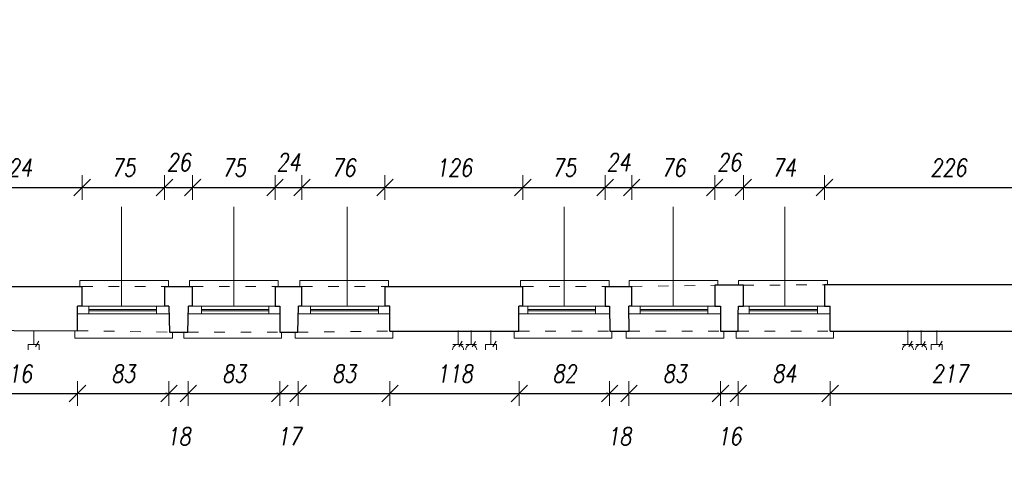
# Model space of a CAD drawing. Header units: millimetres. Extents: x -58431 to 28973, y -32170 to 9431.
# Tile 19 of 54: x -37238 to -28274, y -18323 to -14239. Entities that reach past the tile are written whole.
import ezdxf

# ---------------------------------------------------------------- set-up
doc = ezdxf.new("R2010")
doc.units = ezdxf.units.MM
doc.header["$LTSCALE"] = 8
doc.linetypes.add('ACAD_ISO03W100', pattern=[30, 12, -18])
doc.layers.get('Defpoints').update_dxf_attribs({"lineweight": 0})
for name, color, linetype, lineweight in [('A_DIMEN', 7, 'Continuous', 0), ('BAM_OPISY POWIERZCHNI', 40, 'Continuous', 0), ('instalacje', 6, 'Continuous', 0), ('piętro_dzwi i okna', 3, 'Continuous', 0), ('piętro_parapet', 6, 'Continuous', 0), ('piętro_podciąg', 2, 'ACAD_ISO03W100', 0), ('piętro_rzut', 7, 'Continuous', 30), ('wymiarowanie', 4, 'Continuous', 0)]:
    doc.layers.add(name, color=color, linetype=linetype, lineweight=lineweight)
doc.styles.add('ROMANS1', font='romans.shx', dxfattribs={"width": 0.8, "oblique": 10})
doc.dimstyles.new('NARCH100', dxfattribs={"dimscale": 100, "dimtxt": 1.6, "dimasz": 0.15, "dimexe": 0, "dimexo": 0, "dimgap": 1, "dimtad": 1, "dimdec": 0, "dimlfac": 0.1, "dimrnd": 1, "dimdsep": 46, "dimtxsty": 'ROMANS1', "dimblk": 'wym', "dimcen": -1.5, "dimse1": 1, "dimse2": 1, "dimclrd": 4, "dimclre": 4, "dimclrt": 3, "dimadec": 0, "dimazin": 0, "dimtfac": 0.04, "dimtdec": 0, "dimtmove": 2, "dimatfit": 3, "dimldrblk": 'wym', "dimfxl": 0, "dimtolj": 1, "dimarcsym": 0})

# ---------------------------------------------------------------- blocks, each defined once
blk = doc.blocks.new('wym')
at = {"layer": 'A_DIMEN', "color": 4, "ltscale": 100}
for p, q in [((0, -7.5), (0, 7.5)), ((-5, -5), (5, 5)), ((-5, 0), (5, 0))]:
    blk.add_line(p, q, dxfattribs=at)
blk = doc.blocks.new('*D248')
at = {"layer": 'BAM_OPISY POWIERZCHNI', "color": 4, "lineweight": -2, "transparency": 16777216}
blk.add_line((-37854.8, -17641.6), (-36726.3, -17641.6), dxfattribs=at)
at = {"layer": 'Defpoints', "color": 0, "transparency": 16777216}
for p in [(-37869.8, -16917.4, -16689.2), (-36711.3, -16917.5, -16689.2), (-36711.3, -17641.6)]:
    blk.add_point(p, dxfattribs=at)
at = {"layer": 'BAM_OPISY POWIERZCHNI', "color": 4, "lineweight": -2, "transparency": 16777216, "xscale": 15, "yscale": 15, "zscale": 15, "rotation": 179.9999999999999}
blk.add_blockref('wym', (-37869.8, -17641.6), dxfattribs=at)
at = {"layer": 'BAM_OPISY POWIERZCHNI', "color": 4, "lineweight": -2, "transparency": 16777216, "xscale": 15, "yscale": 15, "zscale": 15}
blk.add_blockref('wym', (-36711.3, -17641.6), dxfattribs=at)
at = {"layer": 'BAM_OPISY POWIERZCHNI', "color": 3, "transparency": 16777216, "insert": (-37290.6, -17461.6), "char_height": 160, "attachment_point": 5, "style": 'ROMANS1'}
blk.add_mtext('\\A1;116', dxfattribs=at)
blk = doc.blocks.new('*D249')
at = {"layer": 'BAM_OPISY POWIERZCHNI', "color": 4, "lineweight": -2, "transparency": 16777216}
blk.add_line((-36696.3, -17641.6), (-35894.3, -17641.6), dxfattribs=at)
at = {"layer": 'Defpoints', "color": 0, "transparency": 16777216}
for p in [(-36711.3, -16917.5, -16689.2), (-35879.3, -16917.4, -16689.2), (-35879.3, -17641.6)]:
    blk.add_point(p, dxfattribs=at)
at = {"layer": 'BAM_OPISY POWIERZCHNI', "color": 4, "lineweight": -2, "transparency": 16777216, "xscale": 15, "yscale": 15, "zscale": 15, "rotation": 179.9999999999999}
blk.add_blockref('wym', (-36711.3, -17641.6), dxfattribs=at)
at = {"layer": 'BAM_OPISY POWIERZCHNI', "color": 4, "lineweight": -2, "transparency": 16777216, "xscale": 15, "yscale": 15, "zscale": 15}
blk.add_blockref('wym', (-35879.3, -17641.6), dxfattribs=at)
at = {"layer": 'BAM_OPISY POWIERZCHNI', "color": 3, "transparency": 16777216, "insert": (-36295.3, -17461.6), "char_height": 160, "attachment_point": 5, "style": 'ROMANS1'}
blk.add_mtext('\\A1;83', dxfattribs=at)
blk = doc.blocks.new('*D250')
at = {"layer": 'BAM_OPISY POWIERZCHNI', "color": 4, "lineweight": -2, "transparency": 16777216}
for p, q in [((-35894.3, -17641.6), (-35909.3, -17641.6)), ((-35879.3, -17641.6), (-35703.2, -17641.6)), ((-35688.2, -17641.6), (-35673.2, -17641.6))]:
    blk.add_line(p, q, dxfattribs=at)
at = {"layer": 'Defpoints', "color": 0, "transparency": 16777216}
for p in [(-35879.3, -16917.4, -16689.2), (-35703.2, -16917.5, -16689.2), (-35703.2, -17641.6)]:
    blk.add_point(p, dxfattribs=at)
at = {"layer": 'BAM_OPISY POWIERZCHNI', "color": 4, "lineweight": -2, "transparency": 16777216, "xscale": 15, "yscale": 15, "zscale": 15}
for p, rotation in [((-35879.3, -17641.6), 359.9999999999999), ((-35703.2, -17641.6), 179.9999999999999)]:
    blk.add_blockref('wym', p, dxfattribs=dict(at, rotation=rotation))
at = {"layer": 'BAM_OPISY POWIERZCHNI', "color": 3, "transparency": 16777216, "insert": (-35791.2, -18031.6), "char_height": 160, "attachment_point": 5, "style": 'ROMANS1'}
blk.add_mtext('\\A1;18', dxfattribs=at)
blk = doc.blocks.new('*D251')
at = {"layer": 'BAM_OPISY POWIERZCHNI', "color": 4, "lineweight": -2, "transparency": 16777216}
blk.add_line((-35688.2, -17641.6), (-34884.9, -17641.6), dxfattribs=at)
at = {"layer": 'Defpoints', "color": 0, "transparency": 16777216}
for p in [(-35703.2, -16917.5, -16689.2), (-34869.9, -16917.4, -16689.2), (-34869.9, -17641.6)]:
    blk.add_point(p, dxfattribs=at)
at = {"layer": 'BAM_OPISY POWIERZCHNI', "color": 4, "lineweight": -2, "transparency": 16777216, "xscale": 15, "yscale": 15, "zscale": 15, "rotation": 179.9999999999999}
blk.add_blockref('wym', (-35703.2, -17641.6), dxfattribs=at)
at = {"layer": 'BAM_OPISY POWIERZCHNI', "color": 4, "lineweight": -2, "transparency": 16777216, "xscale": 15, "yscale": 15, "zscale": 15}
blk.add_blockref('wym', (-34869.9, -17641.6), dxfattribs=at)
at = {"layer": 'BAM_OPISY POWIERZCHNI', "color": 3, "transparency": 16777216, "insert": (-35286.5, -17461.6), "char_height": 160, "attachment_point": 5, "style": 'ROMANS1'}
blk.add_mtext('\\A1;83', dxfattribs=at)
blk = doc.blocks.new('*D252')
at = {"layer": 'BAM_OPISY POWIERZCHNI', "color": 4, "lineweight": -2, "transparency": 16777216}
for p, q in [((-34884.9, -17641.6), (-34899.9, -17641.6)), ((-34869.9, -17641.6), (-34702.3, -17641.6)), ((-34687.3, -17641.6), (-34672.3, -17641.6))]:
    blk.add_line(p, q, dxfattribs=at)
at = {"layer": 'Defpoints', "color": 0, "transparency": 16777216}
for p in [(-34869.9, -16917.4, -16689.2), (-34702.3, -16917.5, -16689.2), (-34702.3, -17641.6)]:
    blk.add_point(p, dxfattribs=at)
at = {"layer": 'BAM_OPISY POWIERZCHNI', "color": 4, "lineweight": -2, "transparency": 16777216, "xscale": 15, "yscale": 15, "zscale": 15}
for p, rotation in [((-34869.9, -17641.6), 359.9999999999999), ((-34702.3, -17641.6), 179.9999999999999)]:
    blk.add_blockref('wym', p, dxfattribs=dict(at, rotation=rotation))
at = {"layer": 'BAM_OPISY POWIERZCHNI', "color": 3, "transparency": 16777216, "insert": (-34786.1, -18031.6), "char_height": 160, "attachment_point": 5, "style": 'ROMANS1'}
blk.add_mtext('\\A1;17', dxfattribs=at)
blk = doc.blocks.new('*D253')
at = {"layer": 'BAM_OPISY POWIERZCHNI', "color": 4, "lineweight": -2, "transparency": 16777216}
blk.add_line((-34687.3, -17641.6), (-33882.4, -17641.6), dxfattribs=at)
at = {"layer": 'Defpoints', "color": 0, "transparency": 16777216}
for p in [(-34702.3, -16917.5, -16689.2), (-33867.4, -16917.4, -16689.2), (-33867.4, -17641.6)]:
    blk.add_point(p, dxfattribs=at)
at = {"layer": 'BAM_OPISY POWIERZCHNI', "color": 4, "lineweight": -2, "transparency": 16777216, "xscale": 15, "yscale": 15, "zscale": 15, "rotation": 179.9999999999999}
blk.add_blockref('wym', (-34702.3, -17641.6), dxfattribs=at)
at = {"layer": 'BAM_OPISY POWIERZCHNI', "color": 4, "lineweight": -2, "transparency": 16777216, "xscale": 15, "yscale": 15, "zscale": 15}
blk.add_blockref('wym', (-33867.4, -17641.6), dxfattribs=at)
at = {"layer": 'BAM_OPISY POWIERZCHNI', "color": 3, "transparency": 16777216, "insert": (-34284.8, -17461.6), "char_height": 160, "attachment_point": 5, "style": 'ROMANS1'}
blk.add_mtext('\\A1;83', dxfattribs=at)
blk = doc.blocks.new('*D254')
at = {"layer": 'BAM_OPISY POWIERZCHNI', "color": 4, "lineweight": -2, "transparency": 16777216}
blk.add_line((-33852.4, -17641.6), (-32704.6, -17641.6), dxfattribs=at)
at = {"layer": 'Defpoints', "color": 0, "transparency": 16777216}
for p in [(-33867.4, -16917.4, -16689.2), (-32689.6, -16917.5, -16689.2), (-32689.6, -17641.6)]:
    blk.add_point(p, dxfattribs=at)
at = {"layer": 'BAM_OPISY POWIERZCHNI', "color": 4, "lineweight": -2, "transparency": 16777216, "xscale": 15, "yscale": 15, "zscale": 15, "rotation": 179.9999999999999}
blk.add_blockref('wym', (-33867.4, -17641.6), dxfattribs=at)
at = {"layer": 'BAM_OPISY POWIERZCHNI', "color": 4, "lineweight": -2, "transparency": 16777216, "xscale": 15, "yscale": 15, "zscale": 15}
blk.add_blockref('wym', (-32689.6, -17641.6), dxfattribs=at)
at = {"layer": 'BAM_OPISY POWIERZCHNI', "color": 3, "transparency": 16777216, "insert": (-33278.5, -17461.6), "char_height": 160, "attachment_point": 5, "style": 'ROMANS1'}
blk.add_mtext('\\A1;118', dxfattribs=at)
blk = doc.blocks.new('*D255')
at = {"layer": 'BAM_OPISY POWIERZCHNI', "color": 4, "lineweight": -2, "transparency": 16777216}
blk.add_line((-32674.6, -17641.6), (-31882.7, -17641.6), dxfattribs=at)
at = {"layer": 'Defpoints', "color": 0, "transparency": 16777216}
for p in [(-32689.6, -16917.5, -16689.2), (-31867.7, -16917.4, -16689.2), (-31867.7, -17641.6)]:
    blk.add_point(p, dxfattribs=at)
at = {"layer": 'BAM_OPISY POWIERZCHNI', "color": 4, "lineweight": -2, "transparency": 16777216, "xscale": 15, "yscale": 15, "zscale": 15, "rotation": 179.9999999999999}
blk.add_blockref('wym', (-32689.6, -17641.6), dxfattribs=at)
at = {"layer": 'BAM_OPISY POWIERZCHNI', "color": 4, "lineweight": -2, "transparency": 16777216, "xscale": 15, "yscale": 15, "zscale": 15}
blk.add_blockref('wym', (-31867.7, -17641.6), dxfattribs=at)
at = {"layer": 'BAM_OPISY POWIERZCHNI', "color": 3, "transparency": 16777216, "insert": (-32278.7, -17461.6), "char_height": 160, "attachment_point": 5, "style": 'ROMANS1'}
blk.add_mtext('\\A1;82', dxfattribs=at)
blk = doc.blocks.new('*D256')
at = {"layer": 'BAM_OPISY POWIERZCHNI', "color": 4, "lineweight": -2, "transparency": 16777216}
for p, q in [((-31882.7, -17641.6), (-31897.7, -17641.6)), ((-31867.7, -17641.6), (-31691.7, -17641.6)), ((-31676.7, -17641.6), (-31661.7, -17641.6))]:
    blk.add_line(p, q, dxfattribs=at)
at = {"layer": 'Defpoints', "color": 0, "transparency": 16777216}
for p in [(-31867.7, -16917.4, -16689.2), (-31691.7, -16917.5, -16689.2), (-31691.7, -17641.6)]:
    blk.add_point(p, dxfattribs=at)
at = {"layer": 'BAM_OPISY POWIERZCHNI', "color": 4, "lineweight": -2, "transparency": 16777216, "xscale": 15, "yscale": 15, "zscale": 15}
for p, rotation in [((-31867.7, -17641.6), 359.9999999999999), ((-31691.7, -17641.6), 179.9999999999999)]:
    blk.add_blockref('wym', p, dxfattribs=dict(at, rotation=rotation))
at = {"layer": 'BAM_OPISY POWIERZCHNI', "color": 3, "transparency": 16777216, "insert": (-31779.7, -18031.6), "char_height": 160, "attachment_point": 5, "style": 'ROMANS1'}
blk.add_mtext('\\A1;18', dxfattribs=at)
blk = doc.blocks.new('*D257')
at = {"layer": 'BAM_OPISY POWIERZCHNI', "color": 4, "lineweight": -2, "transparency": 16777216}
blk.add_line((-31676.7, -17641.6), (-30872.6, -17641.6), dxfattribs=at)
at = {"layer": 'Defpoints', "color": 0, "transparency": 16777216}
for p in [(-31691.7, -16917.5, -16689.2), (-30857.6, -16917.4, -16689.2), (-30857.6, -17641.6)]:
    blk.add_point(p, dxfattribs=at)
at = {"layer": 'BAM_OPISY POWIERZCHNI', "color": 4, "lineweight": -2, "transparency": 16777216, "xscale": 15, "yscale": 15, "zscale": 15, "rotation": 179.9999999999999}
blk.add_blockref('wym', (-31691.7, -17641.6), dxfattribs=at)
at = {"layer": 'BAM_OPISY POWIERZCHNI', "color": 4, "lineweight": -2, "transparency": 16777216, "xscale": 15, "yscale": 15, "zscale": 15}
blk.add_blockref('wym', (-30857.6, -17641.6), dxfattribs=at)
at = {"layer": 'BAM_OPISY POWIERZCHNI', "color": 3, "transparency": 16777216, "insert": (-31274.7, -17461.6), "char_height": 160, "attachment_point": 5, "style": 'ROMANS1'}
blk.add_mtext('\\A1;83', dxfattribs=at)
blk = doc.blocks.new('*D258')
at = {"layer": 'BAM_OPISY POWIERZCHNI', "color": 4, "lineweight": -2, "transparency": 16777216}
for p, q in [((-30872.6, -17641.6), (-30887.6, -17641.6)), ((-30857.6, -17641.6), (-30696.1, -17641.6)), ((-30681.1, -17641.6), (-30666.1, -17641.6))]:
    blk.add_line(p, q, dxfattribs=at)
at = {"layer": 'Defpoints', "color": 0, "transparency": 16777216}
for p in [(-30857.6, -16917.4, -16689.2), (-30696.1, -16917.5, -16689.2), (-30696.1, -17641.6)]:
    blk.add_point(p, dxfattribs=at)
at = {"layer": 'BAM_OPISY POWIERZCHNI', "color": 4, "lineweight": -2, "transparency": 16777216, "xscale": 15, "yscale": 15, "zscale": 15}
for p, rotation in [((-30857.6, -17641.6), 359.9999999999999), ((-30696.1, -17641.6), 179.9999999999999)]:
    blk.add_blockref('wym', p, dxfattribs=dict(at, rotation=rotation))
at = {"layer": 'BAM_OPISY POWIERZCHNI', "color": 3, "transparency": 16777216, "insert": (-30776.9, -18031.6), "char_height": 160, "attachment_point": 5, "style": 'ROMANS1'}
blk.add_mtext('\\A1;16', dxfattribs=at)
blk = doc.blocks.new('*D259')
at = {"layer": 'BAM_OPISY POWIERZCHNI', "color": 4, "lineweight": -2, "transparency": 16777216}
blk.add_line((-30681.1, -17641.6), (-29874.1, -17641.6), dxfattribs=at)
at = {"layer": 'Defpoints', "color": 0, "transparency": 16777216}
for p in [(-30696.1, -16917.5, -16689.2), (-29859.1, -16917.4, -16689.2), (-29859.1, -17641.6)]:
    blk.add_point(p, dxfattribs=at)
at = {"layer": 'BAM_OPISY POWIERZCHNI', "color": 4, "lineweight": -2, "transparency": 16777216, "xscale": 15, "yscale": 15, "zscale": 15, "rotation": 179.9999999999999}
blk.add_blockref('wym', (-30696.1, -17641.6), dxfattribs=at)
at = {"layer": 'BAM_OPISY POWIERZCHNI', "color": 4, "lineweight": -2, "transparency": 16777216, "xscale": 15, "yscale": 15, "zscale": 15}
blk.add_blockref('wym', (-29859.1, -17641.6), dxfattribs=at)
at = {"layer": 'BAM_OPISY POWIERZCHNI', "color": 3, "transparency": 16777216, "insert": (-30277.6, -17461.6), "char_height": 160, "attachment_point": 5, "style": 'ROMANS1'}
blk.add_mtext('\\A1;84', dxfattribs=at)
blk = doc.blocks.new('*D380')
at = {"layer": 'BAM_OPISY POWIERZCHNI', "color": 4, "lineweight": -2, "transparency": 16777216}
blk.add_line((-29844.1, -17641.6), (-27699.2, -17641.6), dxfattribs=at)
at = {"layer": 'Defpoints', "color": 0, "transparency": 16777216}
for p in [(-29859.1, -16917.4, -16689.2), (-27684.2, -16917.5, -16689.2), (-27684.2, -17641.6)]:
    blk.add_point(p, dxfattribs=at)
at = {"layer": 'BAM_OPISY POWIERZCHNI', "color": 4, "lineweight": -2, "transparency": 16777216, "xscale": 15, "yscale": 15, "zscale": 15, "rotation": 179.9999999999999}
blk.add_blockref('wym', (-29859.1, -17641.6), dxfattribs=at)
at = {"layer": 'BAM_OPISY POWIERZCHNI', "color": 4, "lineweight": -2, "transparency": 16777216, "xscale": 15, "yscale": 15, "zscale": 15}
blk.add_blockref('wym', (-27684.2, -17641.6), dxfattribs=at)
at = {"layer": 'BAM_OPISY POWIERZCHNI', "color": 3, "transparency": 16777216, "insert": (-28771.6, -17461.6), "char_height": 160, "attachment_point": 5, "style": 'ROMANS1'}
blk.add_mtext('\\A1;217', dxfattribs=at)
blk = doc.blocks.new('*D444')
at = {"layer": 'BAM_OPISY POWIERZCHNI', "color": 4, "lineweight": -2, "transparency": 16777216}
blk.add_line((-37897, -15766.3), (-36683.8, -15766.3), dxfattribs=at)
at = {"layer": 'Defpoints', "color": 0, "transparency": 16777216}
for p in [(-36668.8, -15766.3), (-37912, -16666.5), (-36668.8, -16666.5)]:
    blk.add_point(p, dxfattribs=at)
at = {"layer": 'BAM_OPISY POWIERZCHNI', "color": 4, "lineweight": -2, "transparency": 16777216, "xscale": 15, "yscale": 15, "zscale": 15, "rotation": 179.9999999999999}
blk.add_blockref('wym', (-37912, -15766.3), dxfattribs=at)
at = {"layer": 'BAM_OPISY POWIERZCHNI', "color": 4, "lineweight": -2, "transparency": 16777216, "xscale": 15, "yscale": 15, "zscale": 15}
blk.add_blockref('wym', (-36668.8, -15766.3), dxfattribs=at)
at = {"layer": 'BAM_OPISY POWIERZCHNI', "color": 3, "transparency": 16777216, "insert": (-37290.4, -15586.3), "char_height": 160, "attachment_point": 5, "style": 'ROMANS1'}
blk.add_mtext('\\A1;124', dxfattribs=at)
blk = doc.blocks.new('*D445')
at = {"layer": 'BAM_OPISY POWIERZCHNI', "color": 4, "lineweight": -2, "transparency": 16777216}
blk.add_line((-36653.8, -15766.3), (-35934.3, -15766.3), dxfattribs=at)
at = {"layer": 'Defpoints', "color": 0, "transparency": 16777216}
for p in [(-35919.3, -15766.3), (-36668.8, -16666.5), (-35919.3, -16666.5, -16689.2)]:
    blk.add_point(p, dxfattribs=at)
at = {"layer": 'BAM_OPISY POWIERZCHNI', "color": 4, "lineweight": -2, "transparency": 16777216, "xscale": 15, "yscale": 15, "zscale": 15, "rotation": 179.9999999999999}
blk.add_blockref('wym', (-36668.8, -15766.3), dxfattribs=at)
at = {"layer": 'BAM_OPISY POWIERZCHNI', "color": 4, "lineweight": -2, "transparency": 16777216, "xscale": 15, "yscale": 15, "zscale": 15}
blk.add_blockref('wym', (-35919.3, -15766.3), dxfattribs=at)
at = {"layer": 'BAM_OPISY POWIERZCHNI', "color": 3, "transparency": 16777216, "insert": (-36294, -15586.3), "char_height": 160, "attachment_point": 5, "style": 'ROMANS1'}
blk.add_mtext('\\A1;75', dxfattribs=at)
blk = doc.blocks.new('*D446')
at = {"layer": 'BAM_OPISY POWIERZCHNI', "color": 4, "lineweight": -2, "transparency": 16777216}
blk.add_line((-35904.3, -15766.3), (-35678.4, -15766.3), dxfattribs=at)
at = {"layer": 'Defpoints', "color": 0, "transparency": 16777216}
for p in [(-35663.4, -15766.3), (-35919.3, -16666.5, -16689.2), (-35663.4, -16666.5, -16689.2)]:
    blk.add_point(p, dxfattribs=at)
at = {"layer": 'BAM_OPISY POWIERZCHNI', "color": 4, "lineweight": -2, "transparency": 16777216, "xscale": 15, "yscale": 15, "zscale": 15, "rotation": 179.9999999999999}
blk.add_blockref('wym', (-35919.3, -15766.3), dxfattribs=at)
at = {"layer": 'BAM_OPISY POWIERZCHNI', "color": 4, "lineweight": -2, "transparency": 16777216, "xscale": 15, "yscale": 15, "zscale": 15}
blk.add_blockref('wym', (-35663.4, -15766.3), dxfattribs=at)
at = {"layer": 'BAM_OPISY POWIERZCHNI', "color": 3, "transparency": 16777216, "insert": (-35791.4, -15536.3), "char_height": 160, "attachment_point": 5, "style": 'ROMANS1'}
blk.add_mtext('\\A1;26', dxfattribs=at)
blk = doc.blocks.new('*D447')
at = {"layer": 'BAM_OPISY POWIERZCHNI', "color": 4, "lineweight": -2, "transparency": 16777216}
blk.add_line((-35648.4, -15766.3), (-34928.1, -15766.3), dxfattribs=at)
at = {"layer": 'Defpoints', "color": 0, "transparency": 16777216}
for p in [(-34913.1, -15766.3), (-35663.4, -16666.5, -16689.2), (-34913.1, -16666.5, -16689.2)]:
    blk.add_point(p, dxfattribs=at)
at = {"layer": 'BAM_OPISY POWIERZCHNI', "color": 4, "lineweight": -2, "transparency": 16777216, "xscale": 15, "yscale": 15, "zscale": 15, "rotation": 179.9999999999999}
blk.add_blockref('wym', (-35663.4, -15766.3), dxfattribs=at)
at = {"layer": 'BAM_OPISY POWIERZCHNI', "color": 4, "lineweight": -2, "transparency": 16777216, "xscale": 15, "yscale": 15, "zscale": 15}
blk.add_blockref('wym', (-34913.1, -15766.3), dxfattribs=at)
at = {"layer": 'BAM_OPISY POWIERZCHNI', "color": 3, "transparency": 16777216, "insert": (-35288.3, -15586.3), "char_height": 160, "attachment_point": 5, "style": 'ROMANS1'}
blk.add_mtext('\\A1;75', dxfattribs=at)
blk = doc.blocks.new('*D448')
at = {"layer": 'BAM_OPISY POWIERZCHNI', "color": 4, "lineweight": -2, "transparency": 16777216}
blk.add_line((-34898.1, -15766.3), (-34683.4, -15766.3), dxfattribs=at)
at = {"layer": 'Defpoints', "color": 0, "transparency": 16777216}
for p in [(-34668.4, -15766.3), (-34913.1, -16666.5, -16689.2), (-34668.4, -16666.5, -16689.2)]:
    blk.add_point(p, dxfattribs=at)
at = {"layer": 'BAM_OPISY POWIERZCHNI', "color": 4, "lineweight": -2, "transparency": 16777216, "xscale": 15, "yscale": 15, "zscale": 15, "rotation": 179.9999999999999}
blk.add_blockref('wym', (-34913.1, -15766.3), dxfattribs=at)
at = {"layer": 'BAM_OPISY POWIERZCHNI', "color": 4, "lineweight": -2, "transparency": 16777216, "xscale": 15, "yscale": 15, "zscale": 15}
blk.add_blockref('wym', (-34668.4, -15766.3), dxfattribs=at)
at = {"layer": 'BAM_OPISY POWIERZCHNI', "color": 3, "transparency": 16777216, "insert": (-34790.8, -15536.3), "char_height": 160, "attachment_point": 5, "style": 'ROMANS1'}
blk.add_mtext('\\A1;24', dxfattribs=at)
blk = doc.blocks.new('*D449')
at = {"layer": 'BAM_OPISY POWIERZCHNI', "color": 4, "lineweight": -2, "transparency": 16777216}
blk.add_line((-34653.4, -15766.3), (-33927.7, -15766.3), dxfattribs=at)
at = {"layer": 'Defpoints', "color": 0, "transparency": 16777216}
for p in [(-33912.7, -15766.3), (-34668.4, -16666.5, -16689.2), (-33912.7, -16666.5)]:
    blk.add_point(p, dxfattribs=at)
at = {"layer": 'BAM_OPISY POWIERZCHNI', "color": 4, "lineweight": -2, "transparency": 16777216, "xscale": 15, "yscale": 15, "zscale": 15, "rotation": 179.9999999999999}
blk.add_blockref('wym', (-34668.4, -15766.3), dxfattribs=at)
at = {"layer": 'BAM_OPISY POWIERZCHNI', "color": 4, "lineweight": -2, "transparency": 16777216, "xscale": 15, "yscale": 15, "zscale": 15}
blk.add_blockref('wym', (-33912.7, -15766.3), dxfattribs=at)
at = {"layer": 'BAM_OPISY POWIERZCHNI', "color": 3, "transparency": 16777216, "insert": (-34290.6, -15586.3), "char_height": 160, "attachment_point": 5, "style": 'ROMANS1'}
blk.add_mtext('\\A1;76', dxfattribs=at)
blk = doc.blocks.new('*D450')
at = {"layer": 'BAM_OPISY POWIERZCHNI', "color": 4, "lineweight": -2, "transparency": 16777216}
blk.add_line((-33897.7, -15766.3), (-32672, -15766.3), dxfattribs=at)
at = {"layer": 'Defpoints', "color": 0, "transparency": 16777216}
for p in [(-32657, -15766.3), (-33912.7, -16666.5), (-32657, -16666.5)]:
    blk.add_point(p, dxfattribs=at)
at = {"layer": 'BAM_OPISY POWIERZCHNI', "color": 4, "lineweight": -2, "transparency": 16777216, "xscale": 15, "yscale": 15, "zscale": 15, "rotation": 179.9999999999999}
blk.add_blockref('wym', (-33912.7, -15766.3), dxfattribs=at)
at = {"layer": 'BAM_OPISY POWIERZCHNI', "color": 4, "lineweight": -2, "transparency": 16777216, "xscale": 15, "yscale": 15, "zscale": 15}
blk.add_blockref('wym', (-32657, -15766.3), dxfattribs=at)
at = {"layer": 'BAM_OPISY POWIERZCHNI', "color": 3, "transparency": 16777216, "insert": (-33284.9, -15586.3), "char_height": 160, "attachment_point": 5, "style": 'ROMANS1'}
blk.add_mtext('\\A1;126', dxfattribs=at)
blk = doc.blocks.new('*D451')
at = {"layer": 'BAM_OPISY POWIERZCHNI', "color": 4, "lineweight": -2, "transparency": 16777216}
blk.add_line((-32642, -15766.3), (-31922.8, -15766.3), dxfattribs=at)
at = {"layer": 'Defpoints', "color": 0, "transparency": 16777216}
for p in [(-31907.8, -15766.3), (-32657, -16666.5), (-31907.8, -16666.5)]:
    blk.add_point(p, dxfattribs=at)
at = {"layer": 'BAM_OPISY POWIERZCHNI', "color": 4, "lineweight": -2, "transparency": 16777216, "xscale": 15, "yscale": 15, "zscale": 15, "rotation": 179.9999999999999}
blk.add_blockref('wym', (-32657, -15766.3), dxfattribs=at)
at = {"layer": 'BAM_OPISY POWIERZCHNI', "color": 4, "lineweight": -2, "transparency": 16777216, "xscale": 15, "yscale": 15, "zscale": 15}
blk.add_blockref('wym', (-31907.8, -15766.3), dxfattribs=at)
at = {"layer": 'BAM_OPISY POWIERZCHNI', "color": 3, "transparency": 16777216, "insert": (-32282.4, -15586.3), "char_height": 160, "attachment_point": 5, "style": 'ROMANS1'}
blk.add_mtext('\\A1;75', dxfattribs=at)
blk = doc.blocks.new('*D452')
at = {"layer": 'BAM_OPISY POWIERZCHNI', "color": 4, "lineweight": -2, "transparency": 16777216}
blk.add_line((-31892.8, -15766.3), (-31680.8, -15766.3), dxfattribs=at)
at = {"layer": 'Defpoints', "color": 0, "transparency": 16777216}
for p in [(-31665.8, -15766.3), (-31907.8, -16666.5), (-31665.8, -16666.5)]:
    blk.add_point(p, dxfattribs=at)
at = {"layer": 'BAM_OPISY POWIERZCHNI', "color": 4, "lineweight": -2, "transparency": 16777216, "xscale": 15, "yscale": 15, "zscale": 15, "rotation": 179.9999999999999}
blk.add_blockref('wym', (-31907.8, -15766.3), dxfattribs=at)
at = {"layer": 'BAM_OPISY POWIERZCHNI', "color": 4, "lineweight": -2, "transparency": 16777216, "xscale": 15, "yscale": 15, "zscale": 15}
blk.add_blockref('wym', (-31665.8, -15766.3), dxfattribs=at)
at = {"layer": 'BAM_OPISY POWIERZCHNI', "color": 3, "transparency": 16777216, "insert": (-31786.8, -15536.3), "char_height": 160, "attachment_point": 5, "style": 'ROMANS1'}
blk.add_mtext('\\A1;24', dxfattribs=at)
blk = doc.blocks.new('*D453')
at = {"layer": 'BAM_OPISY POWIERZCHNI', "color": 4, "lineweight": -2, "transparency": 16777216}
blk.add_line((-31650.8, -15766.3), (-30925.3, -15766.3), dxfattribs=at)
at = {"layer": 'Defpoints', "color": 0, "transparency": 16777216}
for p in [(-30910.3, -15766.3), (-31665.8, -16666.5), (-30910.3, -16656.9, -16689.2)]:
    blk.add_point(p, dxfattribs=at)
at = {"layer": 'BAM_OPISY POWIERZCHNI', "color": 4, "lineweight": -2, "transparency": 16777216, "xscale": 15, "yscale": 15, "zscale": 15, "rotation": 179.9999999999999}
blk.add_blockref('wym', (-31665.8, -15766.3), dxfattribs=at)
at = {"layer": 'BAM_OPISY POWIERZCHNI', "color": 4, "lineweight": -2, "transparency": 16777216, "xscale": 15, "yscale": 15, "zscale": 15}
blk.add_blockref('wym', (-30910.3, -15766.3), dxfattribs=at)
at = {"layer": 'BAM_OPISY POWIERZCHNI', "color": 3, "transparency": 16777216, "insert": (-31288, -15586.3), "char_height": 160, "attachment_point": 5, "style": 'ROMANS1'}
blk.add_mtext('\\A1;76', dxfattribs=at)
blk = doc.blocks.new('*D454')
at = {"layer": 'BAM_OPISY POWIERZCHNI', "color": 4, "lineweight": -2, "transparency": 16777216}
blk.add_line((-30895.3, -15766.3), (-30664.2, -15766.3), dxfattribs=at)
at = {"layer": 'Defpoints', "color": 0, "transparency": 16777216}
for p in [(-30649.2, -15766.3), (-30910.3, -16656.9, -16689.2), (-30649.2, -16656.5, -16689.2)]:
    blk.add_point(p, dxfattribs=at)
at = {"layer": 'BAM_OPISY POWIERZCHNI', "color": 4, "lineweight": -2, "transparency": 16777216, "xscale": 15, "yscale": 15, "zscale": 15, "rotation": 179.9999999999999}
blk.add_blockref('wym', (-30910.3, -15766.3), dxfattribs=at)
at = {"layer": 'BAM_OPISY POWIERZCHNI', "color": 4, "lineweight": -2, "transparency": 16777216, "xscale": 15, "yscale": 15, "zscale": 15}
blk.add_blockref('wym', (-30649.2, -15766.3), dxfattribs=at)
at = {"layer": 'BAM_OPISY POWIERZCHNI', "color": 3, "transparency": 16777216, "insert": (-30779.8, -15536.3), "char_height": 160, "attachment_point": 5, "style": 'ROMANS1'}
blk.add_mtext('\\A1;26', dxfattribs=at)
blk = doc.blocks.new('*D455')
at = {"layer": 'BAM_OPISY POWIERZCHNI', "color": 4, "lineweight": -2, "transparency": 16777216}
blk.add_line((-30634.2, -15766.3), (-29926.6, -15766.3), dxfattribs=at)
at = {"layer": 'Defpoints', "color": 0, "transparency": 16777216}
for p in [(-29911.6, -15766.3), (-30649.2, -16656.5, -16689.2), (-29911.6, -16652.3)]:
    blk.add_point(p, dxfattribs=at)
at = {"layer": 'BAM_OPISY POWIERZCHNI', "color": 4, "lineweight": -2, "transparency": 16777216, "xscale": 15, "yscale": 15, "zscale": 15, "rotation": 179.9999999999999}
blk.add_blockref('wym', (-30649.2, -15766.3), dxfattribs=at)
at = {"layer": 'BAM_OPISY POWIERZCHNI', "color": 4, "lineweight": -2, "transparency": 16777216, "xscale": 15, "yscale": 15, "zscale": 15}
blk.add_blockref('wym', (-29911.6, -15766.3), dxfattribs=at)
at = {"layer": 'BAM_OPISY POWIERZCHNI', "color": 3, "transparency": 16777216, "insert": (-30280.4, -15586.3), "char_height": 160, "attachment_point": 5, "style": 'ROMANS1'}
blk.add_mtext('\\A1;74', dxfattribs=at)
blk = doc.blocks.new('*D456')
at = {"layer": 'BAM_OPISY POWIERZCHNI', "color": 4, "lineweight": -2, "transparency": 16777216}
blk.add_line((-29896.6, -15766.3), (-27670.6, -15766.3), dxfattribs=at)
at = {"layer": 'Defpoints', "color": 0, "transparency": 16777216}
for p in [(-27655.6, -15766.3), (-29911.6, -16652.3), (-27655.6, -16652.3, -16689.2)]:
    blk.add_point(p, dxfattribs=at)
at = {"layer": 'BAM_OPISY POWIERZCHNI', "color": 4, "lineweight": -2, "transparency": 16777216, "xscale": 15, "yscale": 15, "zscale": 15, "rotation": 179.9999999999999}
blk.add_blockref('wym', (-29911.6, -15766.3), dxfattribs=at)
at = {"layer": 'BAM_OPISY POWIERZCHNI', "color": 4, "lineweight": -2, "transparency": 16777216, "xscale": 15, "yscale": 15, "zscale": 15}
blk.add_blockref('wym', (-27655.6, -15766.3), dxfattribs=at)
at = {"layer": 'BAM_OPISY POWIERZCHNI', "color": 3, "transparency": 16777216, "insert": (-28783.6, -15586.3), "char_height": 160, "attachment_point": 5, "style": 'ROMANS1'}
blk.add_mtext('\\A1;226', dxfattribs=at)

msp = doc.modelspace()

# ---------------------------------------------------------------- linework, layer by layer
at = {"layer": 'instalacje', "elevation": -16689.2}
for points in [[(-37110.6, -17195), (-37110.6, -17067)], [(-33247.4, -17195), (-33247.4, -17067)], [(-33127.4, -17195), (-33127.4, -17067)], [(-32947.4, -17195), (-32947.4, -17067)], [(-29152.2, -17195), (-29152.2, -17067)], [(-29032.2, -17195), (-29032.2, -17067)], [(-28889.1, -17195), (-28889.1, -17067)], [(-37160.8, -17195), (-37060.3, -17195)], [(-37160.8, -17245.2), (-37160.8, -17195)], [(-37092.5, -17215.6), (-37062.6, -17165.9)], [(-37060.3, -17245.2), (-37060.3, -17195)], [(-33199.4, -17195), (-33295.3, -17195)], [(-33238.7, -17216.5), (-33208.8, -17166.8)], [(-33079.4, -17195), (-33175.3, -17195)], [(-33118.7, -17216.6), (-33088.8, -17166.9)], [(-32997.6, -17195), (-32897.1, -17195)], [(-32997.6, -17245.2), (-32997.6, -17195)], [(-32929.3, -17215.6), (-32899.4, -17165.9)], [(-32897.1, -17245.2), (-32897.1, -17195)], [(-29104.3, -17195), (-29200.2, -17195)], [(-29143.6, -17216.5), (-29113.7, -17166.8)], [(-28984.3, -17195), (-29080.2, -17195)], [(-29023.6, -17216.6), (-28993.7, -17166.9)], [(-28939.3, -17195), (-28838.9, -17195)], [(-28939.3, -17245.2), (-28939.3, -17195)], [(-28871, -17215.6), (-28841.1, -17165.9)], [(-28838.9, -17245.2), (-28838.9, -17195)]]:
    msp.add_lwpolyline(points, dxfattribs=at)
at = {"layer": 'instalacje'}
for centre in [(-33247.4, -17245.2, -16689.2), (-33127.4, -17245.2, -16689.2), (-29152.2, -17245.2, -16689.2), (-29032.2, -17245.2, -16689.2)]:
    msp.add_arc(centre, 50.2, 359.99226, 179.99226, dxfattribs=at)
at = {"layer": 'piętro_dzwi i okna'}
for points, elevation in [([(-35936.9, -16847.5), (-36687.2, -16847.5)], -16689.2), ([(-36607.1, -16847.5), (-36668.8, -16847.5)], -16689.2), ([(-36607.1, -16847.5), (-36607.1, -16917.5)], -16689.2), ([(-35919.3, -16847.5), (-35991.6, -16847.5)], -16689.2), ([(-35991.6, -16847.5), (-35991.6, -16917.4)], -16689.2), ([(-34913.2, -16847.5), (-35663.5, -16847.5)], -16689.2), ([(-35583.3, -16848.6), (-35583.3, -16917.5)], -16689.2), ([(-34969.4, -16847.9), (-34969.4, -16917.8)], -16689.2), ([(-34969.4, -16847.9), (-34969.4, -16917.8)], -16689.2), ([(-33912.7, -16847.5), (-34668.5, -16847.5)], -16689.2), ([(-34590.9, -16847.5), (-34590.9, -16917.5)], -33378.3), ([(-33971.5, -16847.5), (-33971.5, -16917.4)], -16689.2), ([(-31907.8, -16847.5), (-32657, -16847.5)], -16689.2), ([(-32611.7, -16847.5), (-32611.7, -16917.5)], -16689.2), ([(-31996.2, -16847.5), (-31996.2, -16917.4)], -16689.2), ([(-30910.3, -16847.5), (-31665.8, -16847.5)], -16689.2), ([(-31588, -16848.6), (-31588, -16917.5)], -16689.2), ([(-30974, -16847.9), (-30974, -16917.8)], -16689.2), ([(-29897.4, -16847.5), (-30649.2, -16847.5)], -16689.2), ([(-30595.6, -16847.5), (-30595.6, -16917.5)], -33378.3), ([(-29976.2, -16847.5), (-29976.2, -16917.4)], -16689.2), ([(-35879.3, -16917.4), (-36711.3, -16917.5)], -16689.2), ([(-35993.1, -16878.2), (-36607.1, -16878.2)], -16689.2), ([(-35993.1, -16878.2), (-36607.1, -16878.2)], -16689.2), ([(-35993.1, -16887.8), (-36607.1, -16887.8)], -16689.2), ([(-35993.1, -16887.8), (-36607.1, -16887.8)], -16689.2), ([(-34869.9, -16917.4), (-35703.2, -16917.5)], -16689.2), ([(-34969.4, -16878.2), (-35583.3, -16878.2)], -16689.2), ([(-34969.4, -16878.2), (-35583.3, -16878.2)], -16689.2), ([(-34969.4, -16887.8), (-35583.3, -16887.8)], -16689.2), ([(-34969.4, -16887.8), (-35583.3, -16887.8)], -16689.2), ([(-33867.4, -16917.4), (-34702.3, -16917.5)], -16689.2), ([(-33971.5, -16878.2), (-34590.9, -16878.2)], -16689.2), ([(-33971.5, -16887.8), (-34590.9, -16887.8)], -16689.2), ([(-31867.7, -16917.4), (-32689.6, -16917.5)], -16689.2), ([(-31996.2, -16878.2), (-32611.7, -16878.2)], -16689.2), ([(-31996.2, -16887.8), (-32611.7, -16887.8)], -16689.2), ([(-30857.6, -16917.4), (-31691.7, -16917.5)], -16689.2), ([(-30974, -16878.2), (-31588, -16878.2)], -16689.2), ([(-30974, -16887.8), (-31588, -16887.8)], -16689.2), ([(-29859.1, -16917.4), (-30696.1, -16917.5)], -16689.2), ([(-29976.2, -16878.2), (-30595.6, -16878.2)], -16689.2), ([(-29976.2, -16887.8), (-30595.6, -16887.8)], -16689.2)]:
    msp.add_lwpolyline(points, dxfattribs=dict(at, elevation=elevation))
at = {"layer": 'piętro_parapet'}
for points in [[(-36691.8, -16666.5), (-36691.8, -16612.6), (-35883.5, -16612.6), (-35883.5, -16666.5)], [(-35693.1, -16666.5), (-35693.1, -16612.6), (-34884.8, -16612.6), (-34884.8, -16666.5)], [(-34687.8, -16666.5), (-34687.8, -16612.6), (-33879.6, -16612.6), (-33879.6, -16666.5)], [(-32679.2, -16666.5), (-32679.2, -16612.6), (-31870.9, -16612.6), (-31870.9, -16666.5)], [(-31689.6, -16666.5), (-31689.6, -16612.6), (-30881.3, -16612.6), (-30881.3, -16656.8)], [(-30693.2, -16656.6), (-30693.2, -16612.6), (-29884.9, -16612.6), (-29884.9, -16652.3)]]:
    msp.add_lwpolyline(points, dxfattribs=at)
at = {"layer": 'piętro_parapet', "elevation": -16689.2}
for points in [[(-36736.1, -17070.1), (-36736.1, -17137.7), (-35848.1, -17137.7), (-35848.1, -17083.2)], [(-35742.6, -17083.2), (-35742.6, -17137.7), (-34854.6, -17137.7), (-34854.6, -17083.2)], [(-34729.4, -17083.2), (-34729.4, -17137.7), (-33841.3, -17137.7), (-33841.3, -17072.8)], [(-32736.5, -17072.8), (-32736.5, -17137.7), (-31848.4, -17137.7), (-31848.4, -17072.8)], [(-31716.9, -17072.8), (-31716.9, -17137.7), (-30828.9, -17137.7), (-30828.9, -17072.8)], [(-30716.6, -17072.8), (-30716.6, -17137.7), (-29828.5, -17137.7), (-29828.5, -17072.8)]]:
    msp.add_lwpolyline(points, dxfattribs=at)
at = {"layer": 'piętro_podciąg'}
for points in [[(-36668.8, -16666.5), (-35919.3, -16666.5)], [(-32657, -16666.5), (-31907.8, -16666.5)]]:
    msp.add_lwpolyline(points, dxfattribs=at)
at = {"layer": 'piętro_podciąg', "elevation": -16689.2}
for points in [[(-35663.4, -16666.5), (-34913.1, -16666.5)], [(-34668.4, -16666.5), (-33913.1, -16666.5)], [(-31665.8, -16666.5), (-30910.3, -16656.9)], [(-30649.2, -16656.5), (-29911.6, -16652.3)], [(-36711.3, -17070.2), (-35875.2, -17083.2)], [(-35706.1, -17083.2), (-34869.3, -17083.2)], [(-34706.5, -17083.2), (-33867.4, -17072.8)], [(-32693.6, -17072.8), (-31863.9, -17072.8)], [(-31689.3, -17072.8), (-30857.1, -17072.8)], [(-30696.1, -17072.8), (-29859.1, -17072.8)]]:
    msp.add_lwpolyline(points, dxfattribs=at)
at = {"layer": 'piętro_rzut'}
for p, q in [((-36668.8, -16847.6), (-36668.8, -16666.5)), ((-32657, -16847.5, -16689.2), (-32657, -16666.5, -16689.2))]:
    msp.add_line(p, q, dxfattribs=at)
for points in [[(-37912, -16666.5), (-36668.8, -16666.5)], [(-35919.3, -16666.5), (-35663.4, -16666.5)], [(-34913.1, -16666.5), (-34668.4, -16666.5)], [(-33912.7, -16666.5), (-33912.7, -16847.5)], [(-33912.7, -16666.5), (-32657, -16666.5)], [(-31907.8, -16666.5), (-31665.8, -16666.5)], [(-29911.6, -16652.3), (-29911.6, -16847.5), (-29859.1, -16847.8)]]:
    msp.add_lwpolyline(points, dxfattribs=at)
at = {"layer": 'piętro_rzut', "elevation": -16689.2}
for points in [[(-35919.3, -16666.5), (-35919.3, -16847.5)], [(-35663.5, -16847.4), (-35663.4, -16666.5)], [(-34913.1, -16666.5), (-34913.2, -16847.5)], [(-34668.5, -16847.9), (-34668.4, -16666.5)], [(-31907.8, -16666.5), (-31907.8, -16847.5)], [(-31665.8, -16847.5), (-31665.8, -16666.5)], [(-30649.2, -16847.9), (-30649.2, -16656.5), (-30910.3, -16656.9), (-30910.3, -16847.5)], [(-27655.6, -16652.3), (-29911.6, -16652.3)], [(-36711.3, -17070.2), (-36711.3, -16847.5)], [(-36668.8, -16847.5), (-36711.3, -16847.5)], [(-35881, -16847.5), (-35919.3, -16847.5)], [(-35881, -16847.5), (-35875.2, -17083.2)], [(-35706.1, -17083.2), (-35702, -16847.5)], [(-35663.5, -16847.4), (-35702, -16847.5)], [(-34913.2, -16847.5), (-34870.1, -16847.5)], [(-34870.1, -16847.5), (-34869.3, -17083.2)], [(-34706.5, -17083.2), (-34700.5, -16847.9)], [(-34668.5, -16847.9), (-34700.5, -16847.9)], [(-33867.4, -16847.5), (-33912.7, -16847.5)], [(-33867.4, -17072.8), (-33867.4, -16847.8)], [(-32693.6, -17072.8), (-32693.6, -16847.5)], [(-32657, -16847.5), (-32693.6, -16847.5)], [(-31907.8, -16847.5), (-31869.4, -16847.5)], [(-31869.4, -16847.5), (-31863.9, -17072.8)], [(-31689.3, -17072.8), (-31691.7, -16847.5)], [(-31665.8, -16847.5), (-31691.7, -16847.5)], [(-30910.3, -16847.5), (-30857.9, -16847.5)], [(-30857.9, -16847.5), (-30857.1, -17072.8)], [(-30696.1, -16917.5), (-30695.2, -16847.9)], [(-30695.2, -16847.9), (-30649.2, -16847.9)], [(-29859.1, -17072.8), (-29859.1, -16847.8)], [(-30696.1, -17072.8), (-30696.1, -16917.5)], [(-37869.8, -17063.8), (-36711.3, -17070.2)], [(-35875.2, -17083.2), (-35706.1, -17083.2)], [(-34869.3, -17083.2), (-34706.5, -17083.2)], [(-33867.4, -17072.8), (-32693.6, -17072.8)], [(-31863.9, -17072.8), (-31689.3, -17072.8)], [(-30857.1, -17072.8), (-30696.1, -17072.8)], [(-29859.1, -17072.8), (-27684.2, -17072.8)]]:
    msp.add_lwpolyline(points, dxfattribs=at)
at = {"layer": 'wymiarowanie'}
for points in [[(-36312.1, -16847.5), (-36311.5, -15942.1)], [(-35288.3, -16847.5), (-35287.8, -15942.1)], [(-34257.5, -16847.5), (-34256.9, -15942.1)], [(-32282.4, -16847.5), (-32281.9, -15942.1)], [(-31288, -16847.5), (-31287.5, -15942.1)], [(-30273.3, -16847.5), (-30272.8, -15942.1)]]:
    msp.add_lwpolyline(points, dxfattribs=at)

# ---------------------------------------------------------------- dimensions: what is measured, and where the dimension line sits
at = {"layer": 'BAM_OPISY POWIERZCHNI'}
for base, p1, p2, picture, middle in [((-36668.8, -15766.3), (-37912, -16666.5), (-36668.8, -16666.5), '*D444', (-37290.4, -15586.3)), ((-35919.3, -15766.3), (-36668.8, -16666.5), (-35919.3, -16666.5, -16689.2), '*D445', (-36294, -15586.3)), ((-35663.4, -15766.3), (-35919.3, -16666.5, -16689.2), (-35663.4, -16666.5, -16689.2), '*D446', (-35791.4, -15536.3)), ((-34913.1, -15766.3), (-35663.4, -16666.5, -16689.2), (-34913.1, -16666.5, -16689.2), '*D447', (-35288.3, -15586.3)), ((-34668.4, -15766.3), (-34913.1, -16666.5, -16689.2), (-34668.4, -16666.5, -16689.2), '*D448', (-34790.8, -15536.3)), ((-33912.7, -15766.3), (-34668.4, -16666.5, -16689.2), (-33912.7, -16666.5), '*D449', (-34290.6, -15586.3)), ((-32657, -15766.3), (-33912.7, -16666.5), (-32657, -16666.5), '*D450', (-33284.9, -15586.3)), ((-31907.8, -15766.3), (-32657, -16666.5), (-31907.8, -16666.5), '*D451', (-32282.4, -15586.3)), ((-31665.8, -15766.3), (-31907.8, -16666.5), (-31665.8, -16666.5), '*D452', (-31786.8, -15536.3)), ((-30910.3, -15766.3), (-31665.8, -16666.5), (-30910.3, -16656.9, -16689.2), '*D453', (-31288, -15586.3)), ((-30649.2, -15766.3), (-30910.3, -16656.9, -16689.2), (-30649.2, -16656.5, -16689.2), '*D454', (-30779.8, -15536.3)), ((-29911.6, -15766.3), (-30649.2, -16656.5, -16689.2), (-29911.6, -16652.3), '*D455', (-30280.4, -15586.3)), ((-27655.6, -15766.3), (-29911.6, -16652.3), (-27655.6, -16652.3, -16689.2), '*D456', (-28783.6, -15586.3)), ((-36711.3, -17641.6), (-37869.8, -16917.4, -16689.2), (-36711.3, -16917.5, -16689.2), '*D248', (-37290.6, -17461.6)), ((-35879.3, -17641.6), (-36711.3, -16917.5, -16689.2), (-35879.3, -16917.4, -16689.2), '*D249', (-36295.3, -17461.6)), ((-35703.2, -17641.6), (-35879.3, -16917.4, -16689.2), (-35703.2, -16917.5, -16689.2), '*D250', (-35791.2, -18031.6)), ((-34869.9, -17641.6), (-35703.2, -16917.5, -16689.2), (-34869.9, -16917.4, -16689.2), '*D251', (-35286.5, -17461.6)), ((-34702.3, -17641.6), (-34869.9, -16917.4, -16689.2), (-34702.3, -16917.5, -16689.2), '*D252', (-34786.1, -18031.6)), ((-33867.4, -17641.6), (-34702.3, -16917.5, -16689.2), (-33867.4, -16917.4, -16689.2), '*D253', (-34284.8, -17461.6)), ((-32689.6, -17641.6), (-33867.4, -16917.4, -16689.2), (-32689.6, -16917.5, -16689.2), '*D254', (-33278.5, -17461.6)), ((-31867.7, -17641.6), (-32689.6, -16917.5, -16689.2), (-31867.7, -16917.4, -16689.2), '*D255', (-32278.7, -17461.6)), ((-31691.7, -17641.6), (-31867.7, -16917.4, -16689.2), (-31691.7, -16917.5, -16689.2), '*D256', (-31779.7, -18031.6)), ((-30857.6, -17641.6), (-31691.7, -16917.5, -16689.2), (-30857.6, -16917.4, -16689.2), '*D257', (-31274.7, -17461.6)), ((-30696.1, -17641.6), (-30857.6, -16917.4, -16689.2), (-30696.1, -16917.5, -16689.2), '*D258', (-30776.9, -18031.6)), ((-29859.1, -17641.6), (-30696.1, -16917.5, -16689.2), (-29859.1, -16917.4, -16689.2), '*D259', (-30277.6, -17461.6)), ((-27684.2, -17641.6), (-29859.1, -16917.4, -16689.2), (-27684.2, -16917.5, -16689.2), '*D380', (-28771.6, -17461.6))]:
    dim = msp.add_linear_dim(base=base, p1=p1, p2=p2, dimstyle='NARCH100', dxfattribs=at)
    dim.commit()
    dim.dimension.update_dxf_attribs({"geometry": picture, "text_midpoint": middle})

doc.saveas('drawing.dxf')
